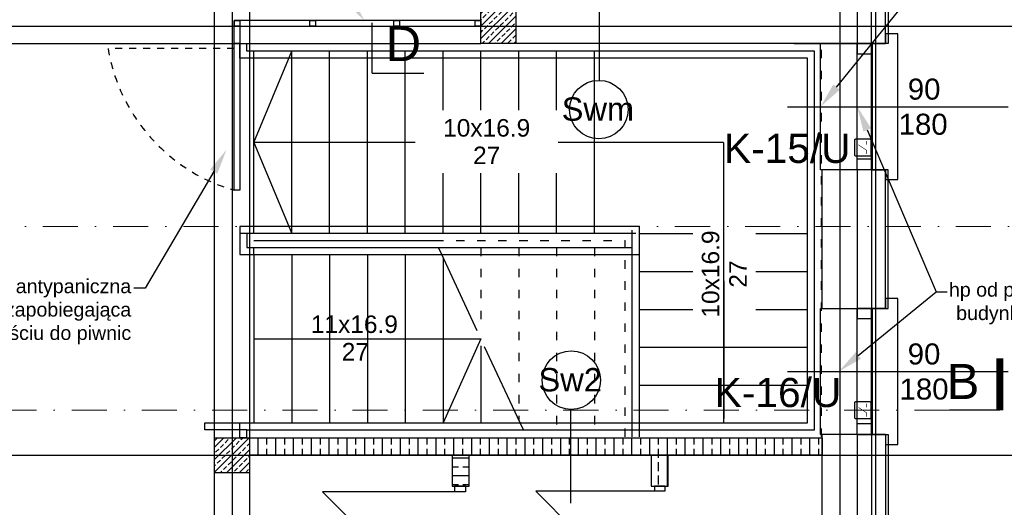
# Model space of a CAD drawing. Header units: millimetres. Extents: x -7023 to 53801, y 9849 to 33561.
# Tile 245 of 256: x 11711 to 12413, y 24014 to 24361. Entities that reach past the tile are written whole.
import ezdxf
from ezdxf.enums import TextEntityAlignment as Align

# ---------------------------------------------------------------- set-up
doc = ezdxf.new("R2010")
doc.units = ezdxf.units.MM
for name, pattern in [('218-500', [1, 0.5, -0.5]), ('ACAD_ISO03W100', [30, 12, -18]), ('DASHDOT', [1, 0.5, -0.25, 0, -0.25])]:
    doc.linetypes.add(name, pattern=pattern)
doc.layers.get('0').update_dxf_attribs({"lineweight": 9})
doc.layers.add('.IE_podklad', color=252, linetype='Continuous')
doc.layers.add('IE_SSWiN', color=86, linetype='Continuous')
doc.styles.add('Arial', font='arial.ttf', dxfattribs={"height": 125})
doc.styles.add('Opisowy', font='arial.ttf')
doc.styles.get("Standard").update_dxf_attribs({"font": 'arial.ttf'})
doc.linetypes.add('ZIGZAG', pattern='A,0.00254,-5.08,[131,ltypeshp.shx,S=5.08,R=0,X=-5.08,Y=0],-10.16,[131,ltypeshp.shx,S=5.08,R=180,X=5.08,Y=0],-5.08', length=20.32254)

# ---------------------------------------------------------------- blocks, each defined once
blk = doc.blocks.new('AAT_KONTRKTRON')
blk.add_lwpolyline([(1, -8.3), (18.4, -8.3, 0.414214), (19.6, -7.1), (19.6, 10.4, 0.414214), (18.4, 11.6), (1, 11.6, 0.414214), (-0.2, 10.4), (-0.2, -7.1, 0.414214)], format="xyb", close=True)
at = {"const_width": 0.661}
for points in [[(1.8, -3), (6.4, -3), (13, 6.9)], [(13, -3), (17.7, -3)]]:
    blk.add_lwpolyline(points, dxfattribs=at)

msp = doc.modelspace()

# ---------------------------------------------------------------- hatches: boundary and pattern name
at = {"layer": '.IE_podklad', "transparency": 33554648}
h = msp.add_hatch(dxfattribs=at)
h.set_pattern_fill('ANSI33', color=256)
h.set_pattern_definition([(45, (36031.774, 19172.228), (-4.490128, 4.490128), []), (45, (36036.264, 19172.228), (-4.490128, 4.490128), [3.175, -1.5875])])
h.paths.add_polyline_path([(12064.56, 24369.38), (12052.06, 24369.38), (12052.06, 24356.88), (12064.56, 24356.88)])
h.paths.add_polyline_path([(12052.06, 24369.38), (12039.56, 24369.38), (12039.56, 24356.88), (12052.06, 24356.88)])
h.paths.add_polyline_path([(12052.06, 24356.88), (12039.56, 24356.88), (12039.56, 24344.38), (12052.06, 24344.38)])
h.paths.add_polyline_path([(12064.56, 24356.88), (12052.06, 24356.88), (12052.06, 24344.38), (12064.56, 24344.38)])

# ---------------------------------------------------------------- linework, layer by layer
at = {"layer": '.IE_podklad', "ltscale": 25}
for p, q in [((11862.06, 25399.22), (11862.06, 23307.08)), ((12295.56, 25399.22), (12295.56, 23307.08)), ((12321.06, 25399.22), (12321.06, 23307.08)), ((10554.1, 24356.88), (13853.09, 24356.88)), ((11961.89, 24323.17), (11998.94, 24323.17)), ((10554.1, 24050.88), (13853.09, 24050.88))]:
    msp.add_line(p, q, dxfattribs=at)
at = {"layer": '.IE_podklad', "linetype": 'DASHDOT', "lineweight": 13, "ltscale": 50}
msp.add_line((11961.89, 25143.62), (11961.89, 24359.11), dxfattribs=at)
at = {"layer": '.IE_podklad'}
for p, q in [((12330.06, 24612.27), (12330.06, 24344.38)), ((12328.06, 24344.38), (12328.06, 24610.38)), ((12308.06, 24590.38), (12308.06, 24344.38)), ((12039.56, 24344.38), (12039.56, 24388.88)), ((12124.15, 24317.59), (12124.15, 24385.06)), ((12039.56, 24360.88), (11863.56, 24360.88)), ((11863.56, 24360.88), (11863.56, 24356.88)), ((11863.56, 24360.88), (11867.56, 24360.88)), ((11863.56, 24356.88), (11863.56, 24360.88)), ((11867.56, 24360.88), (11867.56, 24356.88)), ((11917.55, 24360.88), (11921.55, 24360.88)), ((11917.55, 24356.88), (11917.55, 24360.88)), ((11921.55, 24360.88), (11921.55, 24356.88)), ((11977.51, 24360.88), (11981.51, 24360.88)), ((11977.51, 24356.88), (11977.51, 24360.88)), ((11981.51, 24360.88), (11981.51, 24356.88)), ((12035.56, 24360.88), (12039.56, 24360.88)), ((12035.56, 24356.88), (12035.56, 24360.88)), ((12039.56, 24356.88), (12039.56, 24360.88)), ((12039.56, 24360.88), (12039.56, 24356.88)), ((11867.56, 24356.88), (11863.56, 24356.88)), ((11863.56, 24356.88), (11867.56, 24356.88)), ((11863.56, 24344.38), (11863.56, 24356.88)), ((11867.56, 24356.88), (12039.56, 24356.88)), ((11867.56, 24356.88), (11867.56, 24344.38)), ((11921.55, 24356.88), (11917.55, 24356.88)), ((11981.51, 24356.88), (11977.51, 24356.88)), ((12039.56, 24356.88), (12035.56, 24356.88)), ((12336.9, 24351.38), (12328.06, 24351.38)), ((12328.06, 24351.38), (12328.06, 24344.38)), ((12336.9, 24247.38), (12336.9, 24351.38)), ((11863.56, 24239.8), (11863.56, 24344.38)), ((11863.56, 24344.38), (11867.56, 24344.38)), ((11867.56, 24344.38), (11863.56, 24344.38)), ((11867.56, 24344.38), (11872.56, 24344.38)), ((11867.56, 24333.88), (11867.56, 24344.38)), ((11867.56, 24344.38), (11867.56, 24239.8)), ((11872.56, 24338.88), (11872.56, 24344.38)), ((12283.06, 24344.38), (12039.56, 24344.38)), ((12281.85, 24254.38), (12281.85, 24344.38)), ((12281.85, 24344.38), (12323.87, 24344.38)), ((12308.06, 24344.38), (12328.06, 24344.38)), ((12308.06, 24344.38), (12308.06, 24337.16)), ((12318.67, 24344.38), (12308.06, 24344.38)), ((12308.06, 24254.38), (12308.06, 24344.38)), ((12308.06, 24344.38), (12318.67, 24344.38)), ((12328.06, 24344.38), (12317.88, 24344.38)), ((12317.88, 24344.38), (12317.88, 24254.38)), ((12318.67, 24337.16), (12318.67, 24344.38)), ((12318.67, 24344.38), (12318.67, 24254.38)), ((12330.06, 24344.38), (12328.06, 24344.38)), ((11877.56, 24338.88), (11872.56, 24338.88)), ((11877.56, 24273.88), (11904.56, 24338.88)), ((11877.56, 24208.88), (11877.56, 24338.88)), ((12147.56, 24338.88), (11877.56, 24338.88)), ((11904.56, 24208.88), (11904.56, 24338.88)), ((11904.56, 24208.88), (11904.56, 24338.88)), ((11931.56, 24208.88), (11931.56, 24338.88)), ((11931.56, 24208.88), (11931.56, 24338.88)), ((11958.56, 24208.88), (11958.56, 24338.88)), ((11958.56, 24208.88), (11958.56, 24338.88)), ((11985.56, 24208.88), (11985.56, 24338.88)), ((11985.56, 24208.88), (11985.56, 24338.88)), ((12012.56, 24208.88), (12012.56, 24338.88)), ((12012.56, 24208.88), (12012.56, 24338.88)), ((12039.56, 24208.88), (12039.56, 24338.88)), ((12039.56, 24208.88), (12039.56, 24338.88)), ((12066.56, 24208.88), (12066.56, 24338.88)), ((12066.56, 24208.88), (12066.56, 24338.88)), ((12093.56, 24208.88), (12093.56, 24338.88)), ((12093.56, 24208.88), (12093.56, 24338.88)), ((12120.56, 24208.88), (12120.56, 24338.88)), ((12120.56, 24208.88), (12120.56, 24338.88)), ((12277.56, 24338.88), (12147.56, 24338.88)), ((12277.56, 24068.88), (12277.56, 24338.88)), ((12308.06, 24337.16), (12318.67, 24337.16)), ((11877.56, 24333.88), (11867.56, 24333.88)), ((11877.56, 24213.88), (11877.56, 24333.88)), ((11877.56, 24213.88), (11877.56, 24333.88)), ((12147.56, 24333.88), (11877.56, 24333.88)), ((11904.56, 24213.88), (11904.56, 24333.88)), ((11904.56, 24213.88), (11904.56, 24333.88)), ((11931.56, 24213.88), (11931.56, 24333.88)), ((11931.56, 24213.88), (11931.56, 24333.88)), ((11958.56, 24213.88), (11958.56, 24333.88)), ((11958.56, 24213.88), (11958.56, 24333.88)), ((11985.56, 24213.88), (11985.56, 24333.88)), ((11985.56, 24213.88), (11985.56, 24333.88)), ((12012.56, 24213.88), (12012.56, 24333.88)), ((12012.56, 24213.88), (12012.56, 24333.88)), ((12039.56, 24213.88), (12039.56, 24333.88)), ((12039.56, 24213.88), (12039.56, 24333.88)), ((12066.56, 24213.88), (12066.56, 24333.88)), ((12066.56, 24213.88), (12066.56, 24333.88)), ((12093.56, 24213.88), (12093.56, 24333.88)), ((12093.56, 24213.88), (12093.56, 24333.88)), ((12120.56, 24213.88), (12120.56, 24333.88)), ((12120.56, 24213.88), (12120.56, 24333.88)), ((12272.56, 24333.88), (12147.56, 24333.88)), ((12272.56, 24073.88), (12272.56, 24333.88)), ((12258.22, 24299.38), (12415.58, 24299.38)), ((12120.56, 24273.88), (11877.56, 24273.88)), ((11877.56, 24273.88), (11904.56, 24208.88)), ((12212.56, 24273.88), (12093.56, 24273.88)), ((12308.06, 24254.38), (12308.06, 24262.21)), ((12308.06, 24262.21), (12318.67, 24262.21)), ((12318.67, 24262.21), (12318.67, 24254.38)), ((12328.06, 24254.38), (12281.85, 24254.38)), ((12283.06, 24155.58), (12283.06, 24254.38)), ((12308.06, 24254.38), (12308.06, 24155.58)), ((12318.67, 24254.38), (12308.06, 24254.38)), ((12318.67, 24254.38), (12308.06, 24254.38)), ((12328.06, 24254.38), (12308.06, 24254.38)), ((12317.88, 24254.38), (12328.06, 24254.38)), ((12328.06, 24254.38), (12328.06, 24247.38)), ((12328.06, 24155.58), (12328.06, 24254.38)), ((12330.06, 24254.38), (12328.06, 24254.38)), ((12330.06, 24155.58), (12330.06, 24254.38)), ((12328.06, 24247.38), (12336.9, 24247.38)), ((11867.56, 24239.8), (11863.56, 24239.8)), ((11867.56, 24213.88), (11867.56, 24193.88)), ((11877.56, 24213.88), (11867.56, 24213.88)), ((11867.56, 24213.88), (11867.56, 24208.88)), ((11877.56, 24213.88), (11867.56, 24213.88)), ((12147.56, 24213.88), (11877.56, 24213.88)), ((12152.56, 24213.88), (11877.56, 24213.88)), ((12152.56, 24213.88), (12147.56, 24213.88)), ((12147.56, 24208.88), (12147.56, 24211.38)), ((12152.56, 24208.88), (12152.56, 24213.88)), ((12152.56, 24193.88), (12152.56, 24213.88)), ((11877.56, 24208.88), (11867.56, 24208.88)), ((11872.56, 24208.88), (11872.56, 24198.88)), ((11877.56, 24208.88), (11872.56, 24208.88)), ((12147.56, 24208.88), (11877.56, 24208.88)), ((12147.56, 24208.88), (11877.56, 24208.88)), ((11877.56, 24203.88), (12006.91, 24203.88)), ((12150.06, 24208.88), (12147.56, 24208.88)), ((12147.56, 24063.88), (12147.56, 24208.88)), ((12147.56, 24198.88), (12147.56, 24208.88)), ((12152.56, 24208.88), (12272.56, 24208.88)), ((12152.56, 24063.88), (12152.56, 24208.88)), ((11872.56, 24198.88), (11877.56, 24198.88)), ((11877.56, 24198.88), (12009.25, 24198.88)), ((11877.56, 24193.88), (11877.56, 24198.88)), ((12011.58, 24193.88), (12009.25, 24198.88)), ((12009.25, 24198.88), (12147.56, 24198.88)), ((11867.56, 24193.88), (11877.56, 24193.88)), ((11877.56, 24193.88), (11877.56, 24073.88)), ((11877.56, 24193.88), (12011.58, 24193.88)), ((11904.56, 24193.88), (11904.56, 24073.88)), ((11904.56, 24193.88), (11904.56, 24073.88)), ((11931.56, 24193.88), (11931.56, 24073.88)), ((11931.56, 24193.88), (11931.56, 24073.88)), ((11958.56, 24193.88), (11958.56, 24073.88)), ((11958.56, 24193.88), (11958.56, 24073.88)), ((11985.56, 24193.88), (11985.56, 24073.88)), ((11985.56, 24193.88), (11985.56, 24073.88)), ((12036.91, 24139.54), (12011.58, 24193.88)), ((12011.58, 24193.88), (12147.56, 24193.88)), ((12012.56, 24191.78), (12012.56, 24073.88)), ((12012.56, 24191.78), (12012.56, 24073.88)), ((12147.56, 24193.88), (12152.56, 24193.88)), ((12152.56, 24181.88), (12272.56, 24181.88)), ((12152.56, 24181.88), (12272.56, 24181.88)), ((12152.56, 24154.88), (12272.56, 24154.88)), ((12152.56, 24154.88), (12272.56, 24154.88)), ((12308.06, 24155.58), (12328.06, 24155.58)), ((12328.06, 24155.58), (12330.06, 24155.58)), ((11877.56, 24133.88), (12039.56, 24133.88)), ((12039.56, 24128.85), (12039.56, 24073.88)), ((12067.53, 24073.88), (12042.2, 24128.21)), ((12152.56, 24127.88), (12272.56, 24127.88)), ((12152.56, 24127.88), (12272.56, 24127.88)), ((12152.56, 24100.88), (12272.56, 24100.88)), ((12152.56, 24100.88), (12272.56, 24100.88)), ((12103.57, 24084.07), (12103.57, 24016.6)), ((11842.56, 24068.88), (11842.56, 24073.88)), ((11842.56, 24073.88), (11867.56, 24073.88)), ((11867.56, 24073.88), (12067.53, 24073.88)), ((11867.56, 24063.38), (11867.56, 24073.88)), ((12069.87, 24068.88), (12067.53, 24073.88)), ((12067.53, 24073.88), (12147.56, 24073.88)), ((12147.56, 24073.88), (12272.56, 24073.88)), ((11872.56, 24068.88), (11842.56, 24068.88)), ((11849.56, 24056.73), (11856.2, 24063.38)), ((11849.56, 24047.75), (11865.18, 24063.38)), ((11849.56, 24038.77), (11874.16, 24063.38)), ((11849.56, 24063.38), (11874.56, 24063.38)), ((11849.56, 24038.38), (11849.56, 24063.38)), ((11849.56, 24061.22), (11851.43, 24063.1)), ((11860.41, 24063.1), (11860.69, 24063.38)), ((11872.56, 24063.38), (11867.56, 24063.38)), ((11868.27, 24061.98), (11869.67, 24063.38)), ((11872.56, 24068.88), (12069.87, 24068.88)), ((11872.56, 24063.38), (11872.56, 24068.88)), ((11874.56, 24063.38), (11874.56, 24038.38)), ((11874.56, 24063.38), (12283.06, 24063.38)), ((11880.57, 24050.88), (11880.57, 24063.38)), ((11886.92, 24058.55), (11886.92, 24063.38)), ((11893.27, 24050.88), (11893.27, 24063.38)), ((11899.62, 24058.55), (11899.62, 24063.38)), ((11905.97, 24050.88), (11905.97, 24063.38)), ((11912.32, 24058.55), (11912.32, 24063.38)), ((11918.67, 24050.88), (11918.67, 24063.38)), ((11925.02, 24058.55), (11925.02, 24063.38)), ((11931.37, 24050.88), (11931.37, 24063.38)), ((11937.72, 24058.55), (11937.72, 24063.38)), ((11944.07, 24050.88), (11944.07, 24063.38)), ((11950.42, 24058.55), (11950.42, 24063.38)), ((11956.77, 24050.88), (11956.77, 24063.38)), ((11963.12, 24058.55), (11963.12, 24063.38)), ((11969.47, 24050.88), (11969.47, 24063.38)), ((11975.82, 24058.55), (11975.82, 24063.38)), ((11982.17, 24050.88), (11982.17, 24063.38)), ((11988.52, 24058.55), (11988.52, 24063.38)), ((11994.87, 24050.88), (11994.87, 24063.38)), ((12001.22, 24058.55), (12001.22, 24063.38)), ((12007.57, 24050.88), (12007.57, 24063.38)), ((12013.92, 24058.55), (12013.92, 24063.38)), ((12020.27, 24050.88), (12020.27, 24063.38)), ((12026.62, 24058.55), (12026.62, 24063.38)), ((12032.97, 24050.88), (12032.97, 24063.38)), ((12039.32, 24058.55), (12039.32, 24063.38)), ((12045.67, 24050.88), (12045.67, 24063.38)), ((12052.02, 24058.55), (12052.02, 24063.38)), ((12058.37, 24050.88), (12058.37, 24063.38)), ((12064.72, 24058.55), (12064.72, 24063.38)), ((12069.87, 24068.88), (12147.56, 24068.88)), ((12071.07, 24050.88), (12071.07, 24063.38)), ((12077.42, 24058.55), (12077.42, 24063.38)), ((12083.77, 24050.88), (12083.77, 24063.38)), ((12090.12, 24058.55), (12090.12, 24063.38)), ((12096.47, 24050.88), (12096.47, 24063.38)), ((12102.82, 24058.55), (12102.82, 24063.38)), ((12109.17, 24050.88), (12109.17, 24063.38)), ((12115.52, 24058.55), (12115.52, 24063.38)), ((12121.87, 24050.88), (12121.87, 24063.38)), ((12128.22, 24058.55), (12128.22, 24063.38)), ((12134.57, 24050.88), (12134.57, 24063.38)), ((12140.92, 24058.55), (12140.92, 24063.38)), ((12147.27, 24050.88), (12147.27, 24063.38)), ((12147.56, 24068.88), (12277.56, 24068.88)), ((12153.62, 24058.55), (12153.62, 24063.38)), ((12159.97, 24050.88), (12159.97, 24063.38)), ((12166.32, 24058.55), (12166.32, 24063.38)), ((12172.67, 24028.88), (12172.67, 24063.38)), ((12179.02, 24058.55), (12179.02, 24063.38)), ((12185.37, 24050.88), (12185.37, 24063.38)), ((12191.72, 24058.55), (12191.72, 24063.38)), ((12198.07, 24050.88), (12198.07, 24063.38)), ((12204.42, 24058.55), (12204.42, 24063.38)), ((12210.77, 24050.88), (12210.77, 24063.38)), ((12217.12, 24058.55), (12217.12, 24063.38)), ((12223.47, 24050.88), (12223.47, 24063.38)), ((12229.82, 24058.55), (12229.82, 24063.38)), ((12236.17, 24050.88), (12236.17, 24063.38)), ((12242.52, 24058.55), (12242.52, 24063.38)), ((12248.87, 24050.88), (12248.87, 24063.38)), ((12255.22, 24058.55), (12255.22, 24063.38)), ((12261.57, 24050.88), (12261.57, 24063.38)), ((12267.92, 24058.55), (12267.92, 24063.38)), ((12274.27, 24050.88), (12274.27, 24063.38)), ((12280.62, 24058.55), (12280.62, 24063.38)), ((12283.06, 23854.38), (12283.06, 24065.58)), ((12283.06, 24063.38), (12283.06, 24050.88)), ((12308.06, 24065.58), (12308.06, 24004.88)), ((12308.06, 24065.58), (12328.06, 24065.58)), ((12328.06, 24065.58), (12328.06, 23799.38)), ((12328.06, 24065.58), (12330.06, 24065.58)), ((12330.06, 24065.58), (12330.06, 23799.38)), ((11853.68, 24056.36), (11855.92, 24058.61)), ((11857.05, 24059.73), (11859.29, 24061.98)), ((11861.54, 24055.24), (11863.78, 24057.49)), ((11864.9, 24058.61), (11867.15, 24060.85)), ((11869.39, 24054.12), (11871.64, 24056.36)), ((11872.76, 24057.49), (11874.56, 24059.28)), ((11850.31, 24053), (11852.56, 24055.24)), ((11854.8, 24048.51), (11857.05, 24050.75)), ((11858.14, 24038.38), (11874.56, 24054.79)), ((11858.17, 24051.87), (11860.41, 24054.12)), ((11862.66, 24047.38), (11864.9, 24049.63)), ((11866.03, 24050.75), (11868.27, 24053)), ((11873.88, 24049.63), (11874.56, 24050.3)), ((12283.06, 24050.88), (11874.56, 24050.88)), ((11886.92, 24050.88), (11886.92, 24055.38)), ((11899.62, 24050.88), (11899.62, 24055.38)), ((11912.32, 24050.88), (11912.32, 24055.38)), ((11925.02, 24050.88), (11925.02, 24055.38)), ((11937.72, 24050.88), (11937.72, 24055.38)), ((11950.42, 24050.88), (11950.42, 24055.38)), ((11963.12, 24050.88), (11963.12, 24055.38)), ((11975.82, 24050.88), (11975.82, 24055.38)), ((11988.52, 24050.88), (11988.52, 24055.38)), ((12001.22, 24050.88), (12001.22, 24055.38)), ((12013.92, 24050.88), (12013.92, 24055.38)), ((12019.06, 24050.88), (12019.06, 24028.88)), ((12019.06, 24049.03), (12031.06, 24049.03)), ((12026.62, 24050.88), (12026.62, 24055.38)), ((12031.06, 24028.88), (12031.06, 24050.88)), ((12039.32, 24050.88), (12039.32, 24055.38)), ((12052.02, 24050.88), (12052.02, 24055.38)), ((12064.72, 24050.88), (12064.72, 24055.38)), ((12077.42, 24050.88), (12077.42, 24055.38)), ((12090.12, 24050.88), (12090.12, 24055.38)), ((12102.82, 24050.88), (12102.82, 24055.38)), ((12115.52, 24050.88), (12115.52, 24055.38)), ((12128.22, 24050.88), (12128.22, 24055.38)), ((12140.92, 24050.88), (12140.92, 24055.38)), ((12153.62, 24050.88), (12153.62, 24055.38)), ((12161.06, 24050.88), (12161.06, 24028.88)), ((12166.32, 24049.03), (12166.32, 24055.38)), ((12173.06, 24028.88), (12173.06, 24050.88)), ((12179.02, 24050.88), (12179.02, 24055.38)), ((12191.72, 24050.88), (12191.72, 24055.38)), ((12204.42, 24050.88), (12204.42, 24055.38)), ((12217.12, 24050.88), (12217.12, 24055.38)), ((12229.82, 24050.88), (12229.82, 24055.38)), ((12242.52, 24050.88), (12242.52, 24055.38)), ((12255.22, 24050.88), (12255.22, 24055.38)), ((12267.92, 24050.88), (12267.92, 24055.38)), ((12280.62, 24050.88), (12280.62, 24055.38)), ((11849.56, 24043.26), (11850.31, 24044.02)), ((11851.43, 24045.14), (11853.68, 24047.38)), ((11855.92, 24040.65), (11858.17, 24042.89)), ((11859.29, 24044.02), (11861.54, 24046.26)), ((11863.78, 24039.53), (11866.03, 24041.77)), ((11867.12, 24038.38), (11874.56, 24045.81)), ((11867.15, 24042.89), (11869.39, 24045.14)), ((11870.52, 24046.26), (11872.76, 24048.51)), ((12019.06, 24042.68), (12023.45, 24042.68)), ((12026.62, 24042.68), (12031.06, 24042.68)), ((12166.32, 24039.5), (12166.32, 24045.85)), ((11874.56, 24038.38), (11849.56, 24038.38)), ((11853.65, 24038.38), (11854.8, 24039.53)), ((11862.63, 24038.38), (11862.66, 24038.4)), ((11871.64, 24038.4), (11873.88, 24040.65)), ((12019.06, 24036.33), (12031.06, 24036.33)), ((12166.32, 24029.98), (12166.32, 24036.33)), ((12019.06, 24029.98), (12023.45, 24029.98)), ((12019.06, 24028.88), (12031.06, 24028.88)), ((12020.66, 24028.88), (12020.66, 24024.88)), ((12028.66, 24028.88), (12020.66, 24028.88)), ((12026.62, 24029.98), (12031.06, 24029.98)), ((12028.66, 24028.88), (12028.66, 24024.88)), ((12161.06, 24028.88), (12173.06, 24028.88)), ((12163.45, 24028.88), (12163.45, 24025.27)), ((12170.66, 24028.88), (12163.45, 24028.88)), ((12170.66, 24028.88), (12170.66, 24025.27)), ((12020.66, 24024.88), (11926.66, 24024.88)), ((12020.66, 23930.88), (11926.66, 24024.88)), ((12028.66, 24024.88), (12020.66, 24024.88)), ((12163.45, 24025.27), (12078.66, 24025.27)), ((12163.45, 23940.48), (12078.66, 24025.27)), ((12170.66, 24025.27), (12163.45, 24025.27))]:
    msp.add_line(p, q, dxfattribs=at)
at = {"layer": '.IE_podklad', "linetype": 'ZIGZAG'}
for p, q in [((12318.06, 24344.38), (12318.06, 24600.38)), ((12318.06, 24254.38), (12318.06, 24155.58)), ((12318.06, 24065.58), (12318.06, 23809.38))]:
    msp.add_line(p, q, dxfattribs=at)
at = {"layer": '.IE_podklad', "ltscale": 0.5}
for p, q in [((11849.55, 23845.08), (11849.56, 24565.38)), ((11874.56, 24565.38), (11874.55, 23843.67)), ((10921.06, 24344.38), (12039.56, 24344.38))]:
    msp.add_line(p, q, dxfattribs=at)
at = {"layer": '.IE_podklad', "lineweight": 30, "ltscale": 25}
msp.add_line((11961.89, 24323.17), (11961.89, 24359.11), dxfattribs=at)
at = {"layer": '.IE_podklad', "lineweight": 35}
msp.add_line((12263.06, 24344.38), (12308.06, 24344.38), dxfattribs=at)
at = {"layer": '.IE_podklad', "linetype": 'ACAD_ISO03W100', "ltscale": 0.5}
for p, q in [((12282.56, 24063.88), (12282.56, 24343.88)), ((12006.91, 24203.88), (12142.56, 24203.88)), ((12142.56, 24063.88), (12142.56, 24203.88)), ((12039.56, 24198.88), (12039.56, 24138.9)), ((12039.56, 24198.88), (12039.56, 24138.9)), ((12066.56, 24198.88), (12066.56, 24075.98)), ((12066.56, 24198.88), (12066.56, 24075.98)), ((12093.56, 24198.88), (12093.56, 24068.88)), ((12093.56, 24198.88), (12093.56, 24068.88)), ((12120.56, 24198.88), (12120.56, 24068.88)), ((12120.56, 24198.88), (12120.56, 24068.88))]:
    msp.add_line(p, q, dxfattribs=at)
at = {"layer": '.IE_podklad', "linetype": '218-500', "ltscale": 10}
msp.add_line((11863.56, 24340.93), (11773.56, 24340.93), dxfattribs=at)
at = {"layer": '.IE_podklad', "linetype": 'ByBlock', "lineweight": -2}
for p, q in [((11800.08, 24169.95), (11792.08, 24169.95)), ((12364.2, 24167.46), (12372.2, 24167.46))]:
    msp.add_line(p, q, dxfattribs=at)
for points in [[(12293.22, 24313.34), (12357.52, 24392.33)], [(12315.11, 24282.81), (12364.2, 24167.46)], [(11848.94, 24253.13), (11800.08, 24169.95)], [(12308.77, 24121.99), (12364.2, 24167.46)]]:
    msp.add_lwpolyline(points, dxfattribs=at)
at = {"layer": '.IE_podklad'}
for points in [[(12039.56, 24369.38), (12064.56, 24369.38), (12064.56, 24344.38), (12039.56, 24344.38)], [(12328.06, 24065.58), (12328.06, 24058.58), (12336.9, 24058.58), (12336.9, 24162.58), (12328.06, 24162.58), (12328.06, 24155.58), (12317.88, 24155.58), (12317.88, 24065.58)], [(12308.06, 24155.58), (12308.06, 24148.36), (12318.67, 24148.36), (12318.67, 24155.58)], [(12308.06, 24065.58), (12308.06, 24155.58), (12318.67, 24155.58), (12318.67, 24065.58)], [(12308.06, 24065.58), (12308.06, 24073.41), (12318.67, 24073.41), (12318.67, 24065.58)]]:
    msp.add_lwpolyline(points, close=True, dxfattribs=at)
for points in [[(12328.06, 24065.58), (12281.85, 24065.58), (12281.85, 24155.58), (12323.87, 24155.58)], [(12039.56, 24133.88), (12012.56, 24073.88)], [(12258.22, 24110.58), (12415.58, 24110.58)]]:
    msp.add_lwpolyline(points, dxfattribs=at)
at = {"layer": '.IE_podklad', "ltscale": 25, "const_width": 5}
msp.add_lwpolyline([(12409.77, 24083.01), (12409.77, 24120.06)], dxfattribs=at)
at = {"layer": '.IE_podklad', "linetype": 'DASHDOT', "lineweight": 13, "ltscale": 50}
msp.add_lwpolyline([(12373.83, 24083.01), (11142.99, 24083.01)], dxfattribs=at)
at = {"layer": '.IE_podklad', "lineweight": 30, "ltscale": 25}
msp.add_lwpolyline([(12409.77, 24083.01), (12373.83, 24083.01)], dxfattribs=at)
at = {"layer": '.IE_podklad'}
for centre in [(12123.68, 24297.31), (12104.04, 24104.35)]:
    msp.add_circle(centre, 20.85, dxfattribs=at)
at = {"layer": '.IE_podklad', "linetype": '218-500', "ltscale": 10}
msp.add_arc((11898.92, 24361.88), 127.1, 189.48688, 253.84582, dxfattribs=at)
at = {"layer": '.IE_podklad'}
for points in [[(11948.06, 24377.16), (11956.3, 24360.88), (11943.22, 24373.61)], [(12295.54, 24311.44), (12281.85, 24299.38), (12290.89, 24315.23)], [(12312.35, 24281.64), (12308.06, 24299.38), (12317.87, 24283.99)], [(11846.35, 24254.65), (11858.06, 24268.65), (11851.53, 24251.61)], [(12310.67, 24119.67), (12294.85, 24110.58), (12306.87, 24124.31)]]:
    msp.add_solid(points, dxfattribs=at)

# ---------------------------------------------------------------- block references
at = {"layer": 'IE_SSWiN', "xscale": 0.5930077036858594, "yscale": 0.5930077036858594, "zscale": 0.5930077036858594, "rotation": 90}
for p in [(12312.97, 24264.48), (12312.97, 24077.23)]:
    msp.add_blockref('AAT_KONTRKTRON', p, dxfattribs=at)

# ---------------------------------------------------------------- texts
at = {"layer": '.IE_podklad', "linetype": 'Continuous', "ltscale": 25, "style": 'Arial'}
msp.add_text('D', height=25, dxfattribs=at).set_placement((11971.67, 24331.9))
at = {"layer": '.IE_podklad', "linetype": 'Continuous'}
for s, height, style, p in [('90', 15, 'Opisowy', (12344.06, 24304.41)), ('Swm', 16.64, 'Opisowy', (12097.18, 24289.36)), ('180', 15, 'Opisowy', (12337.53, 24279.35)), ('11x16.9', 12.5, 'Arial', (11918.22, 24138.04)), ('27', 12.5, 'Arial', (11940.28, 24118.42)), ('Sw2', 16.64, 'Opisowy', (12080.63, 24096.4))]:
    msp.add_text(s, height=height, dxfattribs=dict(at, style=style)).set_placement(p)
at = {"layer": '.IE_podklad', "char_height": 10}
for s, insert, attachment_point in [('\\pxqr;barierka antypaniczna\\Pzapobiegająca \\Pzejściu do piwnic', (11790.08, 24176.42), 3), ('hp od poziomu "0" \\Pbudynku= 90 cm', (12430.02, 24173.93), 2)]:
    msp.add_mtext(s, dxfattribs=dict(at, insert=insert, attachment_point=attachment_point))
at = {"layer": '.IE_podklad', "insert": (12355.65, 24122.98), "char_height": 15, "width": 78.5458, "attachment_point": 5, "style": 'Opisowy'}
msp.add_mtext('\\P90\\P180', dxfattribs=at)
at = {"layer": '.IE_podklad', "ltscale": 25, "insert": (12395.14, 24115.97), "char_height": 25, "attachment_point": 3, "style": 'Arial'}
msp.add_mtext_dynamic_manual_height_columns('B', width=190.3302, gutter_width=1, heights=[-25], dxfattribs=at)
at = {"layer": 'IE_SSWiN', "linetype": 'Continuous'}
for s, p in [('K-15/U', (12212.93, 24280.05)), ('K-16/U', (12206.32, 24105.99))]:
    msp.add_text(s, height=20.777, dxfattribs=at).set_placement(p, align=Align.TOP_LEFT)

# ---------------------------------------------------------------- next in the draw order: texts
at = {"layer": '.IE_podklad', "insert": (11999.06, 24290.54), "char_height": 12.5, "width": 89.2335, "attachment_point": 1, "line_spacing_factor": 0.941778, "style": 'Arial', "bg_fill": 2}
msp.add_mtext('\\pxqc;10x16.9\\P27', dxfattribs=at)
at = {"layer": '.IE_podklad', "insert": (12197.08, 24135.46), "char_height": 12.5, "width": 89.2335, "attachment_point": 1, "rotation": 90, "line_spacing_factor": 0.941778, "style": 'Arial', "bg_fill": 2}
msp.add_mtext('\\pxqc;10x16.9\\P27', dxfattribs=at)

# ---------------------------------------------------------------- next in the draw order: linework, layer by layer
at = {"layer": '.IE_podklad'}
msp.add_line((12212.56, 24273.88), (12212.56, 24073.88), dxfattribs=at)
msp.add_lwpolyline([(12212.56, 24273.88), (12212.86, 24076.96)], dxfattribs=at)
at = {"layer": '.IE_podklad', "linetype": 'DASHDOT', "lineweight": 13, "ltscale": 50}
msp.add_lwpolyline([(13605.79, 24213.88), (11142.99, 24213.88)], dxfattribs=at)

doc.saveas('drawing.dxf')
